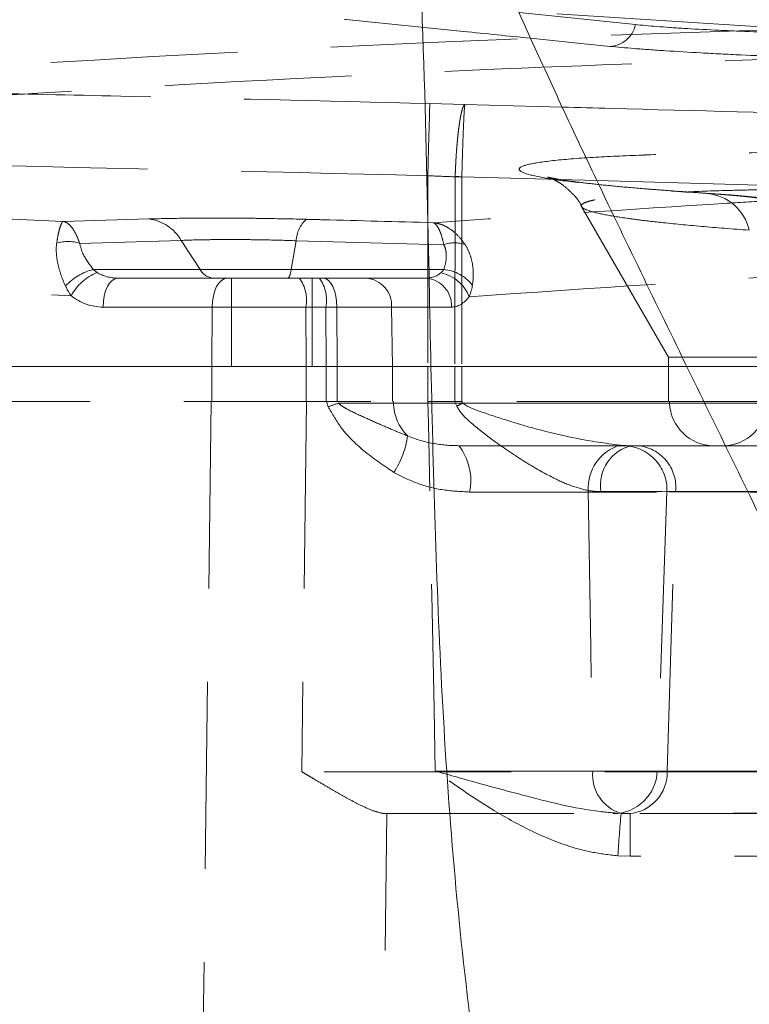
# Model space of a CAD drawing. Header units: millimetres. Extents: x 127 to 4201, y 49 to 2729.
# Tile 66 of 102: x 1257 to 1306, y 1989 to 2056. Entities that reach past the tile are written whole.
import ezdxf

# ---------------------------------------------------------------- set-up
doc = ezdxf.new("R2010")
doc.units = ezdxf.units.MM
doc.header["$LTSCALE"] = 10
doc.linetypes.add('HIDDEN', pattern=[1.905, 1.27, -0.635])

msp = doc.modelspace()

# ---------------------------------------------------------------- linework, layer by layer
at = {"color": 7, "linetype": 'Continuous', "lineweight": 15}
for p, q in [((1290.444, 2056.678), (1298.344, 2055.847)), ((1292.99, 2056.587), (1310.937, 2055.434)), ((1354.809, 2030.24), (1302.986, 2030.24))]:
    msp.add_line(p, q, dxfattribs=at)
at = {"color": 7, "linetype": 'HIDDEN', "lineweight": 0}
for p, q in [((1284.372, 2050.481), (1286.75, 2050.414)), ((1286.75, 2050.414), (1293.365, 2050.24)), ((1284.245, 2045.575), (1284.245, 2032.621)), ((1286.093, 2045.506), (1286.066, 2032.621)), ((1286.545, 2045.51), (1286.545, 2045.506)), ((1295.719, 2045.248), (1286.545, 2045.51)), ((1286.545, 2045.506), (1286.545, 2032.621)), ((1294.698, 2043.439), (1300.574, 2033.262)), ((1265.294, 2042.644), (1259.477, 2042.472)), ((1260.59, 2040.981), (1267.492, 2041.186)), ((1267.492, 2041.186), (1268.764, 2039.207)), ((1275.297, 2041.162), (1274.958, 2039.207)), ((1275.297, 2041.162), (1285.322, 2040.893)), ((1261.766, 2039.009), (1261.514, 2039.207)), ((1268.764, 2039.207), (1261.514, 2039.207)), ((1274.958, 2039.207), (1268.764, 2039.207)), ((1285.316, 2039.207), (1274.958, 2039.207)), ((1263.175, 2038.621), (1269.673, 2038.621)), ((1269.673, 2038.621), (1274.712, 2038.621)), ((1270.89, 2038.621), (1270.89, 2032.621)), ((1274.712, 2038.621), (1284.114, 2038.621)), ((1276.39, 2032.621), (1276.39, 2038.621)), ((1262.176, 2036.656), (1269.594, 2036.656)), ((1269.594, 2036.656), (1269.559, 2032.621)), ((1275.958, 2036.656), (1277.318, 2036.656)), ((1275.958, 2036.656), (1275.973, 2032.621)), ((1277.318, 2036.656), (1277.334, 2032.621)), ((1278.053, 2036.656), (1281.775, 2036.656)), ((1278.053, 2036.656), (1278.085, 2032.621)), ((1281.775, 2036.656), (1285.845, 2036.656)), ((1281.775, 2036.656), (1281.836, 2032.621)), ((1300.574, 2033.262), (1337.691, 2033.262)), ((1300.574, 2033.262), (1300.585, 2032.621)), ((1229.562, 2032.621), (1284.245, 2032.621)), ((1269.559, 2032.621), (1231.317, 2032.621)), ((1269.559, 2032.621), (1269.559, 2030.24)), ((1270.676, 2032.621), (1269.559, 2032.621)), ((1273.64, 2032.621), (1270.89, 2032.621)), ((1276.39, 2032.621), (1273.64, 2032.621)), ((1275.973, 2032.621), (1275.973, 2030.24)), ((1277.334, 2032.621), (1276.39, 2032.621)), ((1277.334, 2032.621), (1277.334, 2030.24)), ((1281.836, 2032.621), (1278.085, 2032.621)), ((1278.085, 2032.621), (1278.085, 2030.24)), ((1281.836, 2032.621), (1281.836, 2030.24)), ((1286.031, 2032.621), (1281.836, 2032.621)), ((1284.245, 2032.621), (1286.066, 2032.621)), ((1284.245, 2032.621), (1284.245, 2030.24)), ((1286.066, 2032.621), (1286.066, 2030.24)), ((1286.545, 2032.621), (1286.545, 2030.24)), ((1286.545, 2032.621), (1301.829, 2032.621)), ((1300.585, 2032.621), (1286.58, 2032.621)), ((1331.763, 2032.621), (1300.585, 2032.621)), ((1300.585, 2032.621), (1300.585, 2030.24)), ((1229.562, 2030.24), (1284.245, 2030.24)), ((1269.524, 2030.24), (1268.317, 1935.797)), ((1275.989, 2030.24), (1275.667, 2005.092)), ((1277.349, 2030.24), (1277.469, 2029.883)), ((1281.9, 2030.135), (1281.897, 2030.24)), ((1286.211, 2029.919), (1286.058, 2030.24)), ((1286.545, 2030.24), (1286.603, 2030.135)), ((1302.986, 2030.24), (1286.545, 2030.24)), ((1300.655, 2030.24), (1300.658, 2030.135)), ((1281.9, 2030.135), (1278.166, 2030.135)), ((1312.025, 2030.135), (1281.9, 2030.135)), ((1286.603, 2030.135), (1303.037, 2030.135)), ((1337.668, 2030.135), (1300.672, 2030.135)), ((1286.347, 2027.24), (1297.988, 2027.24)), ((1297.278, 2027.273), (1298.143, 2027.24)), ((1298.143, 2027.24), (1304.445, 2027.24)), ((1300.478, 2024.135), (1299.814, 2005.135)), ((1308.452, 2024.135), (1300.478, 2024.135)), ((1300.494, 2005.135), (1301.068, 2024.135)), ((1301.068, 2024.135), (1323.991, 2024.135)), ((1308.988, 2005.135), (1299.816, 2005.135)), ((1323.417, 2005.135), (1300.494, 2005.135)), ((1280.604, 1935.797), (1281.453, 2002.24)), ((1281.453, 2002.24), (1297.812, 2002.24)), ((1297.358, 2002.255), (1297.982, 2002.24)), ((1297.982, 2002.24), (1297.982, 1999.345)), ((1297.982, 1999.345), (1297.145, 1999.374)), ((1317.756, 1999.345), (1297.982, 1999.345))]:
    msp.add_line(p, q, dxfattribs=at)
at = {"color": 8, "linetype": 'Continuous', "lineweight": 15}
for p, q in [((1334.088, 2044.153), (1295.719, 2045.248)), ((1301.829, 2032.621), (1354.809, 2032.621)), ((1303.037, 2030.135), (1354.809, 2030.135)), ((1312.869, 2024.095), (1305.97, 2024.106))]:
    msp.add_line(p, q, dxfattribs=at)
at = {"color": 8, "linetype": 'Continuous', "lineweight": 15, "flags": 128}
msp.add_lwpolyline([(1296.611, 2054.37), (1294.619, 2054.573), (1291.218, 2054.919)], dxfattribs=at)
at = {"color": 7, "linetype": 'HIDDEN', "lineweight": 0, "flags": 128}
for points in [[(1284.245, 2045.575), (1284.269, 2046.51), (1284.292, 2047.408), (1284.313, 2048.239), (1284.332, 2048.972), (1284.348, 2049.582), (1284.36, 2050.047), (1284.368, 2050.35), (1284.372, 2050.481)], [(1274.712, 2038.621), (1274.746, 2038.631), (1274.78, 2038.66), (1274.813, 2038.707), (1274.845, 2038.773), (1274.876, 2038.857), (1274.905, 2038.958), (1274.932, 2039.075), (1274.958, 2039.207)], [(1263.175, 2038.621), (1262.982, 2038.584), (1262.797, 2038.472), (1262.625, 2038.291), (1262.475, 2038.048), (1262.35, 2037.75), (1262.257, 2037.411), (1262.198, 2037.041), (1262.176, 2036.656)], [(1270.594, 2038.621), (1270.401, 2038.584), (1270.215, 2038.472), (1270.044, 2038.291), (1269.893, 2038.048), (1269.769, 2037.75), (1269.675, 2037.411), (1269.616, 2037.041), (1269.594, 2036.656)], [(1277.155, 2038.621), (1277.329, 2038.584), (1277.495, 2038.472), (1277.649, 2038.291), (1277.785, 2038.048), (1277.897, 2037.75), (1277.98, 2037.411), (1278.033, 2037.041), (1278.053, 2036.656)], [(1284.744, 2005.135), (1284.66, 2009.36), (1284.505, 2017.127), (1284.274, 2028.776), (1284.245, 2030.24)], [(1295.126, 2024.19), (1295.298, 2013.49), (1295.364, 2009.416), (1295.433, 2005.124)]]:
    msp.add_lwpolyline(points, dxfattribs=at)
at = {"color": 7, "linetype": 'Continuous', "lineweight": 15}
msp.add_arc((1296.532, 2056.217), 1.849, 272.43952, 348.45818, dxfattribs=at)
at = {"color": 7, "linetype": 'HIDDEN', "lineweight": 0}
for centre, radius, start, end in [((1302.927, 2041.157), 3.227, 12.96316, 85.50481), ((1264.893, 2039.654), 3.017, 30.5298, 82.36267), ((1277.349, 2041.078), 2.054, 131.36892, 177.65997), ((1259.786, 2038.6), 2.514, 71.36123, 107.58154), ((1286.052, 2038.898), 2.124, 70.50645, 110.10177), ((1262.375, 2035.615), 3.694, 103.47737, 138.14427), ((1263.139, 2035.705), 3.577, 112.57333, 151.15693), ((1269.752, 2039.742), 1.123, 208.4309, 265.97337), ((1284.64, 2036.452), 2.564, 20.71909, 79.44288), ((1285.095, 2036.512), 2.704, 36.65363, 85.30294), ((1273.394, 2037.117), 2.605, 349.81059, 35.27835), ((1274.781, 2037.116), 2.579, 349.72356, 35.7071), ((1279.903, 2036.751), 1.875, 357.08923, 85.68857), ((1283.973, 2036.751), 1.875, 357.08923, 85.68857), ((1270.39, 2050.505), 21.804, 288.94511, 290.89328), ((1285.078, 2030.187), 3.178, 180.92531, 225.87244), ((1333.197, 1945.261), 96.823, 118.76598, 119.0308), ((1303.657, 2030.24), 3, 182, 270), ((1304.288, 2030.24), 3, 270, 358), ((1276.863, 2028.75), 6.061, 326.70425, 351.99011), ((1283.262, 2024.865), 3.893, 348.54383, 37.59275), ((1298.205, 2024.333), 3.083, 107.50934, 182.6557), ((1298.681, 2024.573), 2.721, 101.39588, 189.51369), ((1297.48, 2024.24), 3, 358, 90), ((1298.245, 2024.412), 2.837, 354.3953, 85.41692), ((1298.183, 2004.888), 2.76, 175.1019, 252.60571), ((1296.816, 2005.24), 3, 270, 358), ((1297.691, 2005.037), 2.805, 274.22011, 2.0087), ((1633.034, 1975.991), 336.703, 175.52628, 176.01777)]:
    msp.add_arc(centre, radius, start, end, dxfattribs=at)
for centre, major_axis, ratio, start_param, end_param in [((1263.232, 2040.621), (2.398, 0.154), 0.831519, 4.002366, 4.635397), ((1284.04, 2040.621), (-0.341, 1.977), 0.88494, 2.989998, 3.591975), ((1262.233, 2040.656), (0.374, 3.985), 0.920377, 2.594637, 3.227668), ((1285.772, 2040.656), (-0.102, 4), 0.531841, 3.128025, 3.730002), ((1351.691, 1943.24), (4.098, 58.893), 0.864974, 0.663883, 1.685734)]:
    msp.add_ellipse(centre, major_axis=major_axis, ratio=ratio, start_param=start_param, end_param=end_param, dxfattribs=at)
msp.add_ellipse((1351.691, 1943.24), major_axis=(3.994, 57.396), ratio=0.864974, dxfattribs=at)
for points, knots in [([(1493.29, 2154.304), (1493.433, 2153.811), (1493.722, 2152.822), (1494.436, 2150.561), (1495.433, 2147.347), (1496.561, 2143.342), (1497.663, 2139.262), (1498.805, 2135.131), (1499.893, 2131.197), (1500.919, 2127.477), (1501.845, 2124.108), (1502.665, 2121.062), (1503.391, 2118.28), (1504.122, 2115.355), (1504.841, 2112.261), (1505.435, 2109.38), (1505.878, 2106.867), (1506.189, 2104.749), (1506.397, 2102.754), (1506.492, 2100.928), (1506.499, 2099.536), (1506.45, 2098.148), (1506.338, 2096.403), (1506.15, 2094.207), (1505.853, 2091.394), (1505.486, 2088.414), (1505.11, 2085.697), (1504.808, 2083.646), (1504.469, 2081.441), (1503.999, 2078.546), (1503.254, 2074.317), (1502.243, 2069.1), (1500.913, 2062.862), (1499.233, 2055.671), (1497.243, 2047.826), (1494.65, 2038.288), (1491.452, 2027.29), (1487.629, 2014.842), (1483.654, 2002.313), (1479.606, 1989.731), (1475.569, 1977.133), (1471.682, 1964.736), (1468.055, 1952.709), (1464.809, 1941.31), (1461.965, 1930.609), (1459.764, 1921.927), (1458.086, 1915.144), (1456.903, 1910.312), (1455.921, 1906.278), (1455.193, 1903.286), (1454.598, 1900.843), (1453.987, 1898.339), (1453.195, 1895.099), (1452.189, 1891.016), (1450.961, 1886.099), (1449.499, 1880.361), (1447.733, 1873.645), (1445.736, 1866.393), (1443.605, 1859.086), (1441.521, 1852.361), (1439.514, 1846.253), (1437.568, 1840.656), (1435.709, 1835.583), (1433.967, 1831.053), (1432.402, 1827.153), (1430.944, 1823.643), (1429.377, 1819.988), (1427.546, 1815.868), (1425.383, 1811.186), (1422.874, 1805.974), (1419.957, 1800.173), (1416.692, 1793.967), (1413.313, 1787.832), (1410.126, 1782.275), (1407.356, 1777.604), (1405.019, 1773.766), (1402.897, 1770.355), (1400.748, 1766.967), (1398.36, 1763.281), (1395.313, 1758.684), (1391.478, 1753.066), (1386.714, 1746.341), (1381.295, 1738.992), (1375.203, 1731.08), (1368.639, 1722.94), (1361.888, 1714.95), (1355.236, 1707.415), (1349.504, 1701.184), (1344.702, 1696.127), (1340.817, 1692.13), (1337.044, 1688.334), (1333.535, 1684.877), (1330.381, 1681.826), (1327.809, 1679.378), (1325.853, 1677.541), (1324.27, 1676.065), (1322.565, 1674.488), (1320.323, 1672.435), (1317.466, 1669.854), (1314.153, 1666.908), (1310.406, 1663.636), (1306.249, 1660.076), (1301.547, 1656.132), (1296.275, 1651.813), (1290.516, 1647.209), (1282.255, 1640.786), (1274.74, 1635.095), (1269.196, 1631.154), (1268.007, 1630.309)], [0, 0, 0, 0, 0.002862, 0.005748, 0.011946, 0.019196, 0.027135, 0.034719, 0.041931, 0.048769, 0.055211, 0.060099, 0.064782, 0.069609, 0.075076, 0.080579, 0.084165, 0.08766, 0.091572, 0.094539, 0.097497, 0.100185, 0.102554, 0.106224, 0.111011, 0.116625, 0.12128, 0.124712, 0.126954, 0.132609, 0.140011, 0.149171, 0.160106, 0.172832, 0.18695, 0.201236, 0.222718, 0.244353, 0.266102, 0.287918, 0.309744, 0.331446, 0.352057, 0.37177, 0.390028, 0.406878, 0.416162, 0.424666, 0.431537, 0.43674, 0.439927, 0.443978, 0.449472, 0.456399, 0.464746, 0.474498, 0.485641, 0.499037, 0.511635, 0.523217, 0.533803, 0.543415, 0.552564, 0.560651, 0.56769, 0.573718, 0.580189, 0.587941, 0.596447, 0.606131, 0.617013, 0.629113, 0.641489, 0.65246, 0.661701, 0.66918, 0.675371, 0.682065, 0.689427, 0.69748, 0.709778, 0.723522, 0.738734, 0.75544, 0.773428, 0.790957, 0.807668, 0.823551, 0.833105, 0.842327, 0.851212, 0.859627, 0.866708, 0.872922, 0.877188, 0.879975, 0.883608, 0.888655, 0.894986, 0.902619, 0.910552, 0.91956, 0.929666, 0.940894, 0.953273, 0.966164, 0.992744, 1, 1, 1, 1]), ([(1179.117, 1459.466), (1187.831, 1463.864), (1205.115, 1472.587), (1230.637, 1486.046), (1255.52, 1499.682), (1279.685, 1513.548), (1301.443, 1526.681), (1320.868, 1539.012), (1338.07, 1550.465), (1354.673, 1562.106), (1370.643, 1573.946), (1385.947, 1585.995), (1400.548, 1598.264), (1414.413, 1610.766), (1427.506, 1623.51), (1439.793, 1636.507), (1451.167, 1649.689), (1461.614, 1663.061), (1471.12, 1676.631), (1479.883, 1690.477), (1488.622, 1705.586), (1497.364, 1722.028), (1506.234, 1739.862), (1515.004, 1758.195), (1523.933, 1777.056), (1533.289, 1796.473), (1543.3, 1816.478), (1552.454, 1833.54), (1560.017, 1847.648), (1565.668, 1858.571), (1571.038, 1869.638), (1575.956, 1880.846), (1580.255, 1892.192), (1583.523, 1902.876), (1585.799, 1912.84), (1587.205, 1922.032), (1587.849, 1931.301), (1587.65, 1940.647), (1586.505, 1950.061), (1584.318, 1960.221), (1580.982, 1971.124), (1576.448, 1982.73), (1571.102, 1994.341), (1565.117, 2005.938), (1558.663, 2017.505), (1551.912, 2029.023), (1544.185, 2041.887), (1535.688, 2056.013), (1526.833, 2071.37), (1518.932, 2086.536), (1511.555, 2102.37), (1504.823, 2118.872), (1499.438, 2133.83), (1496.707, 2142.969), (1495.687, 2146.384)], [0, 0, 0, 0, 0.03005, 0.059601, 0.088617, 0.117066, 0.144932, 0.166414, 0.187538, 0.208315, 0.228764, 0.248913, 0.268799, 0.28847, 0.307984, 0.32741, 0.346829, 0.365983, 0.385319, 0.404958, 0.424998, 0.449657, 0.475072, 0.501292, 0.528348, 0.556264, 0.58507, 0.614769, 0.630238, 0.645727, 0.661141, 0.676396, 0.691421, 0.706167, 0.717546, 0.728747, 0.739796, 0.750739, 0.761645, 0.772593, 0.78609, 0.799794, 0.813716, 0.827831, 0.84209, 0.856424, 0.870752, 0.890288, 0.909436, 0.928041, 0.946143, 0.967161, 0.987728, 1, 1, 1, 1]), ([(1291.218, 2054.919), (1289.696, 2055.074), (1277.552, 2056.312), (1257.51, 2058.304), (1231.091, 2060.933), (1215.272, 2062.183), (1207.363, 2062.807)], [0, 0, 0, 0, 0.054491, 0.434797, 0.717401, 1, 1, 1, 1]), ([(1247.355, 2050.529), (1248.02, 2050.572), (1251.344, 2050.789), (1265.307, 2051.665), (1285.86, 2052.795), (1303.771, 2053.374), (1311.029, 2053.608)], [0, 0, 0, 0, 0.031347, 0.156733, 0.658284, 1, 1, 1, 1]), ([(1252.718, 2051.218), (1256.051, 2051.147), (1266.602, 2050.921), (1277.153, 2050.66), (1284.372, 2050.481)], [0, 0, 0, 0, 0.315829, 1, 1, 1, 1]), ([(1286.75, 2050.414), (1286.742, 2050.41), (1286.727, 2050.401), (1286.703, 2050.376), (1286.68, 2050.343), (1286.657, 2050.302), (1286.635, 2050.253), (1286.613, 2050.198), (1286.592, 2050.137), (1286.571, 2050.07), (1286.551, 2049.999), (1286.531, 2049.924), (1286.513, 2049.846), (1286.495, 2049.765), (1286.477, 2049.682), (1286.461, 2049.597), (1286.444, 2049.511), (1286.429, 2049.425), (1286.415, 2049.338), (1286.401, 2049.252), (1286.387, 2049.166), (1286.375, 2049.081), (1286.363, 2048.998), (1286.339, 2048.825), (1286.304, 2048.548), (1286.261, 2048.15), (1286.222, 2047.732), (1286.187, 2047.3), (1286.157, 2046.859), (1286.131, 2046.414), (1286.11, 2045.968), (1286.099, 2045.67), (1286.094, 2045.523)], [0, 0, 0, 0, 0.030145, 0.059584, 0.088317, 0.116344, 0.143666, 0.170281, 0.19619, 0.221393, 0.24589, 0.269682, 0.292767, 0.315146, 0.336819, 0.357785, 0.378046, 0.397601, 0.416449, 0.434591, 0.452028, 0.468758, 0.484781, 0.500099, 0.566346, 0.63152, 0.695619, 0.758644, 0.820595, 0.881471, 0.941273, 1, 1, 1, 1]), ([(1286.545, 2045.51), (1286.561, 2046.144), (1286.58, 2046.768), (1286.609, 2047.638), (1286.618, 2047.915), (1286.638, 2048.439), (1286.647, 2048.684), (1286.676, 2049.359), (1286.694, 2049.723), (1286.726, 2050.239), (1286.74, 2050.386), (1286.75, 2050.414)], [0, 0, 0, 0, 0.250778, 0.250778, 0.375617, 0.375617, 0.500455, 0.500455, 0.750292, 0.750292, 1, 1, 1, 1]), ([(1298.791, 2046.981), (1297.623, 2046.932), (1295.158, 2046.831), (1292.574, 2046.609), (1290.847, 2046.343), (1290.258, 2046.04), (1290.754, 2045.714), (1292.366, 2045.373), (1295.012, 2045.029), (1298.58, 2044.691), (1301.647, 2044.48), (1303.18, 2044.374)], [0, 0, 0, 0, 0.101278, 0.213792, 0.326308, 0.438966, 0.551625, 0.664197, 0.776769, 0.888385, 1, 1, 1, 1]), ([(1318.77, 2047.112), (1317.421, 2047.128), (1314, 2047.167), (1308.829, 2047.174), (1303.614, 2047.119), (1300.245, 2047.05), (1298.909, 2046.986), (1298.791, 2046.981)], [0, 0, 0, 0, 0.173538, 0.440061, 0.706585, 0.97402, 1, 1, 1, 1]), ([(1299.712, 2044.635), (1299.443, 2044.656), (1298.437, 2044.732), (1296.968, 2044.865), (1295.342, 2045.032), (1294.045, 2045.193), (1293.124, 2045.333), (1292.578, 2045.438), (1292.355, 2045.493), (1292.376, 2045.491), (1292.586, 2045.416), (1292.954, 2045.24), (1293.473, 2044.916), (1294.071, 2044.366), (1294.523, 2043.859), (1294.684, 2043.501), (1294.703, 2043.46)], [0, 0, 0, 0, 0.046301, 0.172925, 0.296801, 0.418881, 0.538955, 0.635426, 0.715543, 0.778503, 0.828637, 0.871295, 0.911304, 0.951478, 0.994351, 1, 1, 1, 1]), ([(1306.072, 2041.881), (1304.909, 2041.965), (1303.831, 2042.051), (1301.837, 2042.225), (1300.921, 2042.314), (1299.669, 2042.449), (1299.272, 2042.495), (1298.522, 2042.586), (1298.172, 2042.632), (1297.197, 2042.769), (1296.645, 2042.86), (1295.736, 2043.041), (1295.379, 2043.131), (1294.867, 2043.31), (1294.719, 2043.397), (1294.628, 2043.565), (1294.686, 2043.647), (1294.929, 2043.766), (1295.037, 2043.805), (1295.306, 2043.881), (1295.465, 2043.918), (1296.019, 2044.026), (1296.487, 2044.093), (1297.618, 2044.219), (1298.281, 2044.277), (1299.811, 2044.384), (1300.66, 2044.431), (1302.52, 2044.514), (1303.53, 2044.549), (1305.169, 2044.593), (1305.735, 2044.606), (1306.911, 2044.629), (1307.513, 2044.638), (1309.362, 2044.662), (1310.65, 2044.671), (1313.334, 2044.676), (1314.73, 2044.672), (1317.635, 2044.649), (1319.122, 2044.631), (1320.641, 2044.606)], [0, 0, 0, 0, 0.0625, 0.0625, 0.125, 0.125, 0.15625, 0.15625, 0.1875, 0.1875, 0.25, 0.25, 0.3125, 0.3125, 0.375, 0.375, 0.4375, 0.4375, 0.46875, 0.46875, 0.5, 0.5, 0.5625, 0.5625, 0.625, 0.625, 0.6875, 0.6875, 0.75, 0.75, 0.78125, 0.78125, 0.8125, 0.8125, 0.875, 0.875, 0.9375, 0.9375, 1, 1, 1, 1]), ([(1303.421, 2044.372), (1302.634, 2044.423), (1301.311, 2044.509), (1300.173, 2044.599), (1299.712, 2044.635)], [0, 0, 0, 0, 0.594606, 1, 1, 1, 1]), ([(1303.18, 2044.374), (1303.761, 2044.337), (1304.289, 2044.298), (1305.242, 2044.22), (1305.668, 2044.18), (1306.41, 2044.098), (1306.717, 2044.057), (1307.208, 2043.977), (1307.391, 2043.937), (1307.51, 2043.897)], [0, 0, 0, 0, 0.25, 0.25, 0.5, 0.5, 0.75, 0.75, 1, 1, 1, 1]), ([(1309.615, 2043.395), (1309.438, 2043.472), (1309.053, 2043.639), (1308.54, 2043.783), (1307.983, 2043.909), (1307.259, 2044.026), (1306.251, 2044.146), (1304.947, 2044.265), (1303.906, 2044.335), (1303.39, 2044.37)], [0, 0, 0, 0, 0.068131, 0.14785, 0.246304, 0.39429, 0.604898, 0.804194, 1, 1, 1, 1]), ([(1307.51, 2043.897), (1306.527, 2043.835), (1298.887, 2043.357), (1291.248, 2042.84), (1284.591, 2042.39)], [0, 0, 0, 0, 0.128678, 1, 1, 1, 1]), ([(1259.027, 2040.996), (1259.06, 2041.221), (1259.095, 2041.42), (1259.167, 2041.77), (1259.204, 2041.921), (1259.281, 2042.171), (1259.32, 2042.269), (1259.379, 2042.376), (1259.399, 2042.405), (1259.438, 2042.449), (1259.458, 2042.464), (1259.477, 2042.472)], [0, 0, 0, 0, 0.25, 0.25, 0.5, 0.5, 0.75, 0.75, 0.875, 0.875, 1, 1, 1, 1]), ([(1260.59, 2040.981), (1260.514, 2041.207), (1260.433, 2041.407), (1260.261, 2041.76), (1260.169, 2041.913), (1259.98, 2042.165), (1259.882, 2042.264), (1259.732, 2042.373), (1259.681, 2042.402), (1259.58, 2042.448), (1259.528, 2042.463), (1259.477, 2042.472)], [0, 0, 0, 0, 0.25, 0.25, 0.5, 0.5, 0.75, 0.75, 0.875, 0.875, 1, 1, 1, 1]), ([(1275.992, 2042.619), (1275.048, 2042.644), (1274.096, 2042.663), (1272.658, 2042.684), (1272.177, 2042.69), (1271.233, 2042.698), (1270.768, 2042.7), (1269.849, 2042.702), (1269.397, 2042.702), (1268.504, 2042.698), (1268.066, 2042.695), (1266.803, 2042.68), (1266.019, 2042.665), (1265.294, 2042.644)], [0, 0, 0, 0, 0.25, 0.25, 0.375, 0.375, 0.5, 0.5, 0.625, 0.625, 0.75, 0.75, 1, 1, 1, 1]), ([(1284.591, 2042.39), (1282.097, 2042.457), (1279.231, 2042.534), (1276.364, 2042.609), (1275.992, 2042.619)], [0, 0, 0, 0, 0.870052, 1, 1, 1, 1]), ([(1285.322, 2040.893), (1285.273, 2041.12), (1285.221, 2041.321), (1285.109, 2041.675), (1285.049, 2041.828), (1284.925, 2042.082), (1284.86, 2042.181), (1284.761, 2042.291), (1284.727, 2042.32), (1284.66, 2042.365), (1284.625, 2042.381), (1284.591, 2042.39)], [0, 0, 0, 0, 0.25, 0.25, 0.5, 0.5, 0.75, 0.75, 0.875, 0.875, 1, 1, 1, 1]), ([(1286.761, 2040.901), (1286.612, 2041.127), (1286.453, 2041.328), (1286.117, 2041.68), (1285.938, 2041.833), (1285.568, 2042.085), (1285.378, 2042.184), (1285.086, 2042.292), (1284.987, 2042.321), (1284.79, 2042.366), (1284.69, 2042.381), (1284.591, 2042.39)], [0, 0, 0, 0, 0.25, 0.25, 0.5, 0.5, 0.75, 0.75, 0.875, 0.875, 1, 1, 1, 1]), ([(1259.027, 2040.996), (1258.996, 2040.787), (1258.989, 2040.566), (1259.017, 2040.103), (1259.052, 2039.858), (1259.212, 2039.113), (1259.388, 2038.602), (1259.624, 2038.08)], [0, 0, 0, 0, 0.25, 0.25, 0.5, 0.5, 1, 1, 1, 1]), ([(1261.514, 2039.207), (1261.243, 2039.568), (1260.786, 2040.178), (1260.646, 2040.749), (1260.59, 2040.981)], [0, 0, 0, 0, 0.5931974, 1, 1, 1, 1]), ([(1267.492, 2041.186), (1268.018, 2041.207), (1268.588, 2041.222), (1269.509, 2041.237), (1269.829, 2041.24), (1270.48, 2041.244), (1270.811, 2041.245), (1271.482, 2041.242), (1271.822, 2041.24), (1272.512, 2041.232), (1272.863, 2041.226), (1273.914, 2041.206), (1274.609, 2041.186), (1275.297, 2041.162)], [0, 0, 0, 0, 0.25, 0.25, 0.375, 0.375, 0.5, 0.5, 0.625, 0.625, 0.75, 0.75, 1, 1, 1, 1]), ([(1285.322, 2040.893), (1285.388, 2040.763), (1285.431, 2040.627), (1285.485, 2040.35), (1285.495, 2040.206), (1285.482, 2039.778), (1285.419, 2039.493), (1285.316, 2039.207)], [0, 0, 0, 0, 0.25, 0.25, 0.5, 0.5, 1, 1, 1, 1]), ([(1287.264, 2038.126), (1287.342, 2038.624), (1287.346, 2039.109), (1287.227, 2039.815), (1287.166, 2040.048), (1286.998, 2040.49), (1286.892, 2040.701), (1286.761, 2040.901)], [0, 0, 0, 0, 0.5, 0.5, 0.75, 0.75, 1, 1, 1, 1]), ([(1269.594, 2036.656), (1269.594, 2036.656), (1270.197, 2036.656), (1271.753, 2036.656), (1273.981, 2036.656), (1275.457, 2036.656), (1275.958, 2036.656)], [0, 0, 0, 0, 0.000009, 0.317154, 0.768338, 1, 1, 1, 1]), ([(1286.545, 2030.24), (1286.464, 2030.24), (1286.301, 2030.24), (1286.139, 2030.24), (1286.058, 2030.24)], [0, 0, 0, 0, 0.498278, 1, 1, 1, 1]), ([(1277.469, 2029.883), (1277.752, 2029.386), (1278.421, 2028.213), (1279.993, 2026.736), (1281.278, 2025.864), (1281.929, 2025.423)], [0, 0, 0, 0, 0.26564, 0.62787, 1, 1, 1, 1]), ([(1282.865, 2027.905), (1282.485, 2028.052), (1282.107, 2028.209), (1281.342, 2028.535), (1280.955, 2028.703), (1280.166, 2029.051), (1279.763, 2029.23), (1279.15, 2029.521), (1278.945, 2029.621), (1278.642, 2029.788), (1278.542, 2029.846), (1278.346, 2029.975), (1278.25, 2030.043), (1278.166, 2030.135)], [0, 0, 0, 0, 0.25, 0.25, 0.5, 0.5, 0.75, 0.75, 0.875, 0.875, 0.9375, 0.9375, 1, 1, 1, 1]), ([(1295.126, 2024.19), (1294.728, 2024.29), (1293.931, 2024.491), (1292.437, 2025.196), (1290.68, 2026.207), (1288.8, 2027.488), (1287.338, 2028.62), (1286.486, 2029.42), (1286.262, 2029.827), (1286.211, 2029.919)], [0, 0, 0, 0, 0.141507, 0.2833779, 0.49494, 0.706864, 0.8821327, 0.9733986, 1, 1, 1, 1]), ([(1286.603, 2030.135), (1286.665, 2030.089), (1286.983, 2029.851), (1288.003, 2029.481), (1290.502, 2028.661), (1293.791, 2027.752), (1296.293, 2027.408), (1297.278, 2027.273)], [0, 0, 0, 0, 0.02023, 0.103824, 0.280385, 0.716649, 1, 1, 1, 1]), ([(1286.347, 2027.24), (1285.753, 2027.24), (1285.164, 2027.291), (1283.999, 2027.504), (1283.42, 2027.666), (1282.865, 2027.905)], [0, 0, 0, 0, 0.5, 0.5, 1, 1, 1, 1]), ([(1281.929, 2025.423), (1282.414, 2025.175), (1283.449, 2024.646), (1285.198, 2024.188), (1286.445, 2024.124), (1287.078, 2024.092)], [0, 0, 0, 0, 0.302994, 0.646323, 1, 1, 1, 1]), ([(1305.97, 2024.106), (1305.421, 2024.107), (1302.018, 2024.113), (1298.744, 2024.118), (1295.997, 2024.123)], [0, 0, 0, 0, 0.161173, 1, 1, 1, 1]), ([(1281.453, 2002.24), (1281.283, 2002.24), (1281.099, 2002.27), (1280.708, 2002.373), (1280.499, 2002.447), (1279.842, 2002.715), (1279.375, 2002.952), (1278.632, 2003.357), (1278.375, 2003.501), (1277.855, 2003.799), (1277.591, 2003.954), (1277.056, 2004.269), (1276.784, 2004.43), (1276.37, 2004.676), (1276.231, 2004.758), (1275.951, 2004.925), (1275.808, 2005.009), (1275.667, 2005.092)], [0, 0, 0, 0, 0.125, 0.125, 0.25, 0.25, 0.5, 0.5, 0.625, 0.625, 0.75, 0.75, 0.875, 0.875, 0.9375, 0.9375, 1, 1, 1, 1]), ([(1284.744, 2005.135), (1285.041, 2005.134), (1286.169, 2005.13), (1288.142, 2005.124), (1290.674, 2005.12), (1293.209, 2005.119), (1294.682, 2005.122), (1295.433, 2005.124)], [0, 0, 0, 0, 0.075177, 0.284634, 0.500166, 0.745125, 1, 1, 1, 1]), ([(1284.744, 2005.135), (1284.752, 2005.133), (1285.746, 2004.852), (1287.73, 2004.289), (1291.473, 2003.284), (1294.653, 2002.47), (1296.889, 2002.292), (1297.358, 2002.255)], [0, 0, 0, 0, 0.001865, 0.233482, 0.46519, 0.887836, 1, 1, 1, 1]), ([(1297.145, 1999.374), (1296.543, 1999.445), (1294.937, 1999.633), (1292.425, 2000.48), (1288.838, 2002.264), (1286.371, 2003.986), (1284.75, 2005.131), (1284.744, 2005.135)], [0, 0, 0, 0, 0.131065, 0.350069, 0.569691, 0.998417, 1, 1, 1, 1]), ([(1302.899, 2002.24), (1302.905, 2002.24), (1303.338, 2002.24), (1305.157, 2002.273), (1306.897, 2002.281), (1308.224, 2002.286)], [0, 0, 0, 0, 0.0028183, 0.2390616, 1, 1, 1, 1])]:
    msp.add_open_spline(points, degree=3, knots=knots, dxfattribs=at)
at = {"color": 7, "linetype": 'Continuous', "lineweight": 15}
for points, knots in [([(1725.954, 1459.466), (1722.481, 1463.864), (1715.594, 1472.587), (1704.83, 1486.046), (1693.807, 1499.682), (1682.461, 1513.548), (1671.58, 1526.681), (1661.243, 1539.012), (1651.54, 1550.465), (1641.573, 1562.106), (1631.325, 1573.946), (1620.783, 1585.995), (1609.929, 1598.264), (1598.748, 1610.766), (1587.226, 1623.51), (1575.346, 1636.507), (1563.168, 1649.689), (1550.683, 1663.061), (1537.88, 1676.631), (1524.696, 1690.477), (1510.186, 1705.586), (1494.266, 1722.028), (1476.863, 1739.862), (1458.855, 1758.195), (1440.224, 1777.056), (1420.95, 1796.473), (1401.037, 1816.478), (1383.945, 1833.54), (1370.057, 1847.648), (1359.577, 1858.571), (1349.343, 1869.638), (1339.486, 1880.846), (1330.132, 1892.192), (1322.017, 1902.876), (1315.114, 1912.84), (1309.337, 1922.032), (1304.162, 1931.301), (1299.649, 1940.647), (1295.882, 1950.061), (1292.598, 1960.221), (1289.882, 1971.124), (1287.786, 1982.73), (1286.34, 1994.341), (1285.404, 2005.938), (1284.841, 2017.505), (1284.516, 2029.023), (1284.265, 2041.887), (1283.934, 2056.013), (1283.165, 2071.37), (1281.594, 2086.536), (1279.129, 2102.37), (1275.619, 2118.872), (1272.34, 2131.859), (1270.103, 2139.023), (1269.653, 2140.465)], [0, 0, 0, 0, 0.0302644, 0.0600271, 0.0892495, 0.1179021, 0.145967, 0.167603, 0.1888777, 0.209803, 0.2303979, 0.2506907, 0.2707189, 0.2905302, 0.3101835, 0.3297485, 0.3493062, 0.3685964, 0.3880706, 0.4078501, 0.4280332, 0.4528688, 0.4784654, 0.5048723, 0.5321211, 0.5602368, 0.5892486, 0.6191601, 0.6347389, 0.6503386, 0.6658633, 0.681227, 0.6963592, 0.7112108, 0.7226704, 0.7339518, 0.74508, 0.756101, 0.7670844, 0.7781106, 0.7917045, 0.8055064, 0.8195276, 0.8337438, 0.8481045, 0.8625403, 0.8769708, 0.896646, 0.9159309, 0.9346693, 0.9529008, 0.9740688, 0.9947819, 1, 1, 1, 1]), ([(1457.397, 1759.653), (1455.025, 1762.127), (1450.41, 1766.939), (1443.832, 1773.836), (1437.921, 1780.065), (1432.814, 1785.478), (1429.163, 1789.373), (1426.72, 1791.994), (1425.225, 1793.602), (1423.854, 1795.082), (1422.44, 1796.613), (1420.786, 1798.41), (1418.667, 1800.728), (1415.694, 1804.007), (1412.304, 1807.794), (1408.83, 1811.743), (1405.766, 1815.284), (1402.613, 1818.989), (1399.364, 1822.892), (1396.045, 1826.982), (1392.782, 1831.121), (1389.495, 1835.432), (1386.103, 1840.059), (1381.429, 1846.734), (1375.936, 1855.242), (1370.141, 1865.397), (1365.213, 1875.172), (1360.979, 1884.637), (1357.439, 1893.486), (1354.112, 1902.529), (1350.961, 1911.742), (1348.416, 1919.539), (1346.744, 1924.693), (1345.749, 1927.758), (1344.669, 1931.07), (1343.397, 1934.94), (1341.9, 1939.419), (1339.832, 1945.461), (1337.233, 1952.735), (1334.162, 1960.901), (1330.765, 1969.514), (1327.055, 1978.477), (1322.993, 1987.842), (1318.927, 1996.868), (1314.125, 2007.203), (1308.529, 2018.89), (1302.111, 2032.033), (1297.03, 2042.46), (1293.42, 2050.099), (1291.213, 2054.899), (1289.033, 2059.833), (1287.204, 2064.261), (1285.812, 2067.966), (1284.826, 2070.823), (1284.012, 2073.461), (1283.297, 2076.075), (1282.634, 2078.759), (1282.047, 2081.917), (1281.792, 2083.945), (1281.655, 2085.032)], [0, 0, 0, 0, 0.026681, 0.051903, 0.074234, 0.093603, 0.109963, 0.11596, 0.121717, 0.127278, 0.131889, 0.138514, 0.147147, 0.157528, 0.174666, 0.188901, 0.201779, 0.215076, 0.230101, 0.244651, 0.259365, 0.274525, 0.290253, 0.307491, 0.342795, 0.375123, 0.404235, 0.432536, 0.459651, 0.480306, 0.51034, 0.536803, 0.545527, 0.553245, 0.56222, 0.572842, 0.585147, 0.599183, 0.622862, 0.645755, 0.667754, 0.695714, 0.722116, 0.748084, 0.773704, 0.812022, 0.850394, 0.88911, 0.903209, 0.916683, 0.930532, 0.945253, 0.953987, 0.96132, 0.96881, 0.975399, 0.98274, 0.990744, 1, 1, 1, 1]), ([(1298.344, 2055.847), (1298.763, 2055.803), (1299.246, 2055.76), (1300.066, 2055.696), (1300.354, 2055.674), (1300.964, 2055.632), (1301.285, 2055.611), (1302.275, 2055.551), (1302.979, 2055.512), (1304.101, 2055.458), (1304.489, 2055.44), (1305.27, 2055.406), (1305.665, 2055.39), (1306.867, 2055.344), (1307.689, 2055.316), (1309.367, 2055.267), (1310.199, 2055.246), (1311.434, 2055.221), (1311.844, 2055.214), (1312.66, 2055.201), (1313.066, 2055.195), (1314.255, 2055.183), (1315.016, 2055.178), (1315.745, 2055.178)], [0, 0, 0, 0, 0.125, 0.125, 0.1875, 0.1875, 0.25, 0.25, 0.375, 0.375, 0.4375, 0.4375, 0.5, 0.5, 0.625, 0.625, 0.75, 0.75, 0.8125, 0.8125, 0.875, 0.875, 1, 1, 1, 1]), ([(1316.664, 2053.427), (1315.823, 2053.442), (1314.943, 2053.46), (1313.566, 2053.494), (1313.099, 2053.507), (1312.163, 2053.534), (1311.22, 2053.562), (1310.265, 2053.595), (1309.303, 2053.629), (1308.817, 2053.647), (1307.372, 2053.704), (1306.429, 2053.744), (1305.042, 2053.809), (1304.585, 2053.831), (1303.68, 2053.877), (1303.237, 2053.9), (1301.95, 2053.971), (1301.14, 2054.02), (1299.997, 2054.095), (1299.627, 2054.12), (1298.926, 2054.17), (1298.594, 2054.195), (1297.652, 2054.271), (1297.094, 2054.32), (1296.611, 2054.37)], [0, 0, 0, 0, 0.125, 0.125, 0.1875, 0.1875, 0.25, 0.3125, 0.3125, 0.375, 0.375, 0.5, 0.5, 0.5625, 0.5625, 0.625, 0.625, 0.75, 0.75, 0.8125, 0.8125, 0.875, 0.875, 1, 1, 1, 1]), ([(1304.445, 2027.24), (1305.101, 2027.24), (1308.505, 2027.24), (1312.043, 2027.24), (1314.9, 2027.24)], [0, 0, 0, 0, 0.192541, 1, 1, 1, 1])]:
    msp.add_open_spline(points, degree=3, knots=knots, dxfattribs=at)
at = {"color": 7, "linetype": 'HIDDEN', "lineweight": 0}
for points in [[(1309.372, 2055.536), (1288.116, 2054.956), (1266.884, 2053.845), (1245.663, 2052.456)], [(1284.245, 2045.575), (1272.603, 2045.871), (1260.961, 2046.141), (1249.318, 2046.381)], [(1259.477, 2042.472), (1229.272, 2043.782), (1199.063, 2044.994), (1168.847, 2046.046)], [(1286.093, 2045.506), (1285.48, 2045.531), (1284.864, 2045.554), (1284.245, 2045.575)], [(1286.094, 2045.523), (1286.094, 2045.517), (1286.093, 2045.511), (1286.093, 2045.506)], [(1286.545, 2045.506), (1286.394, 2045.506), (1286.243, 2045.506), (1286.093, 2045.506)], [(1286.545, 2045.51), (1286.394, 2045.514), (1286.243, 2045.519), (1286.094, 2045.523)], [(1163.498, 2041.238), (1195.674, 2040.128), (1227.842, 2038.834), (1260.006, 2037.431)], [(1285.316, 2039.207), (1285.266, 2039.115), (1285.192, 2039.039), (1285.109, 2038.973)], [(1287.038, 2037.359), (1295.312, 2037.934), (1303.588, 2038.482), (1311.865, 2038.999)], [(1259.624, 2038.08), (1259.727, 2037.851), (1259.854, 2037.634), (1260.006, 2037.431)], [(1287.038, 2037.359), (1287.144, 2037.595), (1287.222, 2037.852), (1287.264, 2038.126)], [(1277.318, 2036.656), (1277.572, 2036.656), (1277.82, 2036.656), (1278.053, 2036.656)], [(1278.085, 2032.621), (1277.845, 2032.621), (1277.595, 2032.621), (1277.334, 2032.621)], [(1286.066, 2032.621), (1286.225, 2032.621), (1286.385, 2032.621), (1286.545, 2032.621)], [(1286.058, 2030.24), (1285.457, 2030.24), (1284.853, 2030.24), (1284.245, 2030.24)], [(1287.078, 2024.092), (1294.656, 2024.092), (1302.182, 2024.092), (1309.649, 2024.092)], [(1295.997, 2024.123), (1295.706, 2024.123), (1295.416, 2024.146), (1295.126, 2024.19)], [(1308.951, 2005.092), (1297.975, 2005.092), (1286.87, 2005.092), (1275.667, 2005.092)], [(1295.433, 2005.124), (1301.194, 2005.114), (1307.117, 2005.105), (1313.196, 2005.095)], [(1311.336, 2002.24), (1306.794, 2002.24), (1302.341, 2002.24), (1297.982, 2002.24)]]:
    msp.add_open_spline(points, degree=3, dxfattribs=at)
at = {"color": 8, "linetype": 'Continuous', "lineweight": 15}
msp.add_open_spline([(1293.365, 2050.24), (1294.467, 2050.211), (1307.019, 2049.881), (1319.571, 2049.503), (1331.021, 2049.159)], degree=3, knots=[0, 0, 0, 0, 0.087748, 1, 1, 1, 1], dxfattribs=at)

doc.saveas('drawing.dxf')
